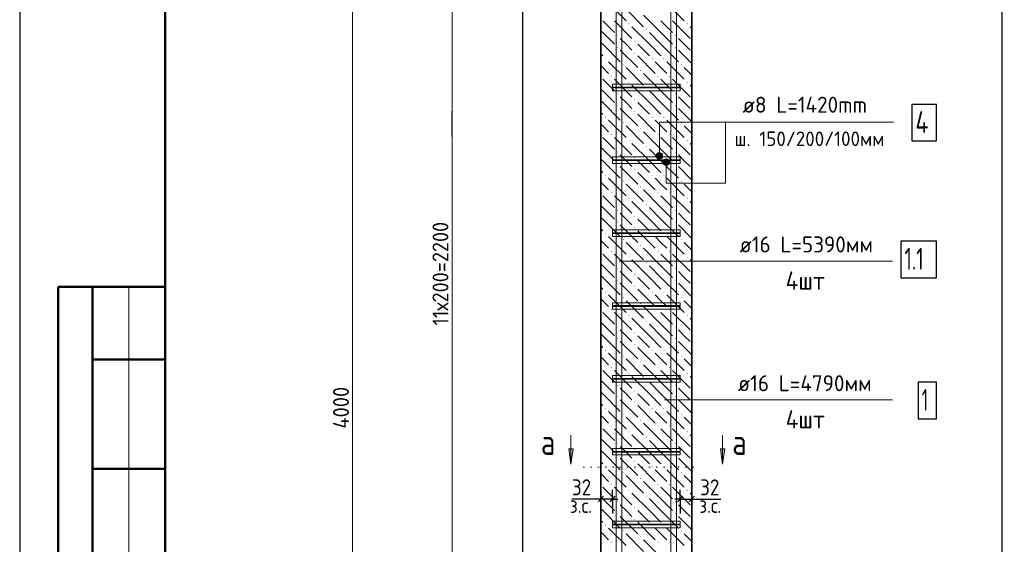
# Model space of a CAD drawing. Header units: millimetres. Extents: x 0 to 50400, y 0 to 35640.
# Tile 2 of 10: x 0 to 16232, y 14359 to 22999. Entities that reach past the tile are written whole.
import ezdxf

# ---------------------------------------------------------------- set-up
doc = ezdxf.new("R2010")
doc.units = ezdxf.units.MM
doc.linetypes.add('______2', pattern=[324, 240, -84])
doc.linetypes.add('______9', pattern=[120, 0, -120])
for name, color, linetype, lineweight in [('Standard', 7, 'Continuous', 25), ('ЖБ Пилон', 7, 'Continuous', 35), ('Позиционная метка диаметр_ шаг', 7, 'Continuous', 13), ('Позиционная метка линия выноска', 7, 'Continuous', 13), ('Размерная линия_ общее', 7, 'Continuous', 13), ('Узлы символ', 7, 'Continuous', 25)]:
    doc.layers.add(name, color=color, linetype=linetype, lineweight=lineweight)
doc.layers.add('Размерная выноска', color=7, linetype='Continuous')
doc.layers.add('Стена фоновая арматура Х1', color=7, linetype='______2', true_color=0xa0a0a0)
doc.layers.add('Стена Хомут', color=7, linetype='______2', true_color=0xa0a0a0)
doc.styles.add('ISOCPEUR', font='txt')

msp = doc.modelspace()

# ---------------------------------------------------------------- hatches: boundary and pattern name
at = {"layer": 'ЖБ Пилон', "linetype": 'Continuous', "lineweight": 18, "transparency": 33554687}
for points in [[(10036, 22931), (10044, 22939), (10051, 22931), (10044, 22923)], [(10996, 22931), (11004, 22939), (11011, 22931), (11004, 22923)], [(9844, 22739), (9852, 22747), (9859, 22739), (9852, 22731)], [(10324, 22835), (10332, 22843), (10339, 22835), (10332, 22827)], [(10804, 22739), (10812, 22747), (10819, 22739), (10812, 22731)], [(10132, 22643), (10140, 22651), (10147, 22643), (10140, 22635)], [(9844, 22547), (9852, 22555), (9859, 22547), (9852, 22539)], [(10132, 22451), (10140, 22459), (10147, 22451), (10140, 22443)], [(10804, 22547), (10812, 22555), (10819, 22547), (10812, 22539)], [(9652, 22355), (9660, 22363), (9667, 22355), (9660, 22347)], [(9940, 22259), (9948, 22267), (9955, 22259), (9948, 22251)], [(10420, 22355), (10428, 22363), (10435, 22355), (10428, 22347)], [(10612, 22355), (10620, 22363), (10627, 22355), (10620, 22347)], [(10900, 22259), (10908, 22267), (10915, 22259), (10908, 22251)], [(10228, 22163), (10236, 22171), (10243, 22163), (10236, 22155)], [(9748, 22067), (9756, 22075), (9763, 22067), (9756, 22059)], [(10036, 21971), (10044, 21979), (10051, 21971), (10044, 21963)], [(10516, 22067), (10524, 22075), (10531, 22067), (10524, 22059)], [(10708, 22067), (10716, 22075), (10723, 22067), (10716, 22059)], [(10996, 21971), (11004, 21979), (11011, 21971), (11004, 21963)], [(9844, 21779), (9852, 21787), (9859, 21779), (9852, 21771)], [(10324, 21875), (10332, 21883), (10339, 21875), (10332, 21867)], [(10804, 21779), (10812, 21787), (10819, 21779), (10812, 21771)], [(9844, 21587), (9852, 21595), (9859, 21587), (9852, 21579)], [(10132, 21683), (10140, 21691), (10147, 21683), (10140, 21675)], [(10804, 21587), (10812, 21595), (10819, 21587), (10812, 21579)], [(10132, 21491), (10140, 21499), (10147, 21491), (10140, 21483)], [(9652, 21395), (9660, 21403), (9667, 21395), (9660, 21387)], [(9940, 21299), (9948, 21307), (9955, 21299), (9948, 21291)], [(10420, 21395), (10428, 21403), (10435, 21395), (10428, 21387)], [(10612, 21395), (10620, 21403), (10627, 21395), (10620, 21387)], [(10900, 21299), (10908, 21307), (10915, 21299), (10908, 21291)], [(9748, 21107), (9756, 21115), (9763, 21107), (9756, 21099)], [(10228, 21203), (10236, 21211), (10243, 21203), (10236, 21195)], [(10516, 21107), (10524, 21115), (10531, 21107), (10524, 21099)], [(10708, 21107), (10716, 21115), (10723, 21107), (10716, 21099)], [(10036, 21011), (10044, 21019), (10051, 21011), (10044, 21003)], [(10996, 21011), (11004, 21019), (11011, 21011), (11004, 21003)], [(9844, 20819), (9852, 20827), (9859, 20819), (9852, 20811)], [(10324, 20915), (10332, 20923), (10339, 20915), (10332, 20907)], [(10804, 20819), (10812, 20827), (10819, 20819), (10812, 20811)], [(9844, 20627), (9852, 20635), (9859, 20627), (9852, 20619)], [(10132, 20723), (10140, 20731), (10147, 20723), (10140, 20715)], [(10804, 20627), (10812, 20635), (10819, 20627), (10812, 20619)], [(10132, 20531), (10140, 20539), (10147, 20531), (10140, 20523)], [(9652, 20435), (9660, 20443), (9667, 20435), (9660, 20427)], [(9940, 20339), (9948, 20347), (9955, 20339), (9948, 20331)], [(10420, 20435), (10428, 20443), (10435, 20435), (10428, 20427)], [(10612, 20435), (10620, 20443), (10627, 20435), (10620, 20427)], [(10900, 20339), (10908, 20347), (10915, 20339), (10908, 20331)], [(9748, 20147), (9756, 20155), (9763, 20147), (9756, 20139)], [(10228, 20243), (10236, 20251), (10243, 20243), (10236, 20235)], [(10516, 20147), (10524, 20155), (10531, 20147), (10524, 20139)], [(10708, 20147), (10716, 20155), (10723, 20147), (10716, 20139)], [(10036, 20051), (10044, 20059), (10051, 20051), (10044, 20043)], [(10996, 20051), (11004, 20059), (11011, 20051), (11004, 20043)], [(9844, 19859), (9852, 19867), (9859, 19859), (9852, 19851)], [(10324, 19955), (10332, 19963), (10339, 19955), (10332, 19947)], [(10804, 19859), (10812, 19867), (10819, 19859), (10812, 19851)], [(9844, 19667), (9852, 19675), (9859, 19667), (9852, 19659)], [(10132, 19763), (10140, 19771), (10147, 19763), (10140, 19755)], [(10804, 19667), (10812, 19675), (10819, 19667), (10812, 19659)], [(9652, 19475), (9660, 19483), (9667, 19475), (9660, 19467)], [(10132, 19571), (10140, 19579), (10147, 19571), (10140, 19563)], [(10420, 19475), (10428, 19483), (10435, 19475), (10428, 19467)], [(10612, 19475), (10620, 19483), (10627, 19475), (10620, 19467)], [(9940, 19379), (9948, 19387), (9955, 19379), (9948, 19371)], [(10900, 19379), (10908, 19387), (10915, 19379), (10908, 19371)], [(9748, 19187), (9756, 19195), (9763, 19187), (9756, 19179)], [(10228, 19283), (10236, 19291), (10243, 19283), (10236, 19275)], [(10516, 19187), (10524, 19195), (10531, 19187), (10524, 19179)], [(10708, 19187), (10716, 19195), (10723, 19187), (10716, 19179)], [(10036, 19091), (10044, 19099), (10051, 19091), (10044, 19083)], [(10324, 18995), (10332, 19003), (10339, 18995), (10332, 18987)], [(10996, 19091), (11004, 19099), (11011, 19091), (11004, 19083)], [(9844, 18899), (9852, 18907), (9859, 18899), (9852, 18891)], [(10804, 18899), (10812, 18907), (10819, 18899), (10812, 18891)], [(9844, 18707), (9852, 18715), (9859, 18707), (9852, 18699)], [(10132, 18803), (10140, 18811), (10147, 18803), (10140, 18795)], [(10804, 18707), (10812, 18715), (10819, 18707), (10812, 18699)], [(9652, 18515), (9660, 18523), (9667, 18515), (9660, 18507)], [(10132, 18611), (10140, 18619), (10147, 18611), (10140, 18603)], [(10420, 18515), (10428, 18523), (10435, 18515), (10428, 18507)], [(10612, 18515), (10620, 18523), (10627, 18515), (10620, 18507)], [(9940, 18419), (9948, 18427), (9955, 18419), (9948, 18411)], [(10900, 18419), (10908, 18427), (10915, 18419), (10908, 18411)], [(9748, 18227), (9756, 18235), (9763, 18227), (9756, 18219)], [(10228, 18323), (10236, 18331), (10243, 18323), (10236, 18315)], [(10516, 18227), (10524, 18235), (10531, 18227), (10524, 18219)], [(10708, 18227), (10716, 18235), (10723, 18227), (10716, 18219)], [(10036, 18131), (10044, 18139), (10051, 18131), (10044, 18123)], [(10324, 18035), (10332, 18043), (10339, 18035), (10332, 18027)], [(10996, 18131), (11004, 18139), (11011, 18131), (11004, 18123)], [(9844, 17939), (9852, 17947), (9859, 17939), (9852, 17931)], [(10804, 17939), (10812, 17947), (10819, 17939), (10812, 17931)], [(9844, 17747), (9852, 17755), (9859, 17747), (9852, 17739)], [(10132, 17843), (10140, 17851), (10147, 17843), (10140, 17835)], [(10804, 17747), (10812, 17755), (10819, 17747), (10812, 17739)], [(9652, 17555), (9660, 17563), (9667, 17555), (9660, 17547)], [(10132, 17651), (10140, 17659), (10147, 17651), (10140, 17643)], [(10420, 17555), (10428, 17563), (10435, 17555), (10428, 17547)], [(10612, 17555), (10620, 17563), (10627, 17555), (10620, 17547)], [(9940, 17459), (9948, 17467), (9955, 17459), (9948, 17451)], [(10228, 17363), (10236, 17371), (10243, 17363), (10236, 17355)], [(10900, 17459), (10908, 17467), (10915, 17459), (10908, 17451)], [(9748, 17267), (9756, 17275), (9763, 17267), (9756, 17259)], [(10516, 17267), (10524, 17275), (10531, 17267), (10524, 17259)], [(10708, 17267), (10716, 17275), (10723, 17267), (10716, 17259)], [(10036, 17171), (10044, 17179), (10051, 17171), (10044, 17163)], [(10324, 17075), (10332, 17083), (10339, 17075), (10332, 17067)], [(10996, 17171), (11004, 17179), (11011, 17171), (11004, 17163)], [(9844, 16979), (9852, 16987), (9859, 16979), (9852, 16971)], [(10132, 16883), (10140, 16891), (10147, 16883), (10140, 16875)], [(10804, 16979), (10812, 16987), (10819, 16979), (10812, 16971)], [(9844, 16787), (9852, 16795), (9859, 16787), (9852, 16779)], [(10804, 16787), (10812, 16795), (10819, 16787), (10812, 16779)], [(9652, 16595), (9660, 16603), (9667, 16595), (9660, 16587)], [(10132, 16691), (10140, 16699), (10147, 16691), (10140, 16683)], [(10420, 16595), (10428, 16603), (10435, 16595), (10428, 16587)], [(10612, 16595), (10620, 16603), (10627, 16595), (10620, 16587)], [(9940, 16499), (9948, 16507), (9955, 16499), (9948, 16491)], [(10228, 16403), (10236, 16411), (10243, 16403), (10236, 16395)], [(10900, 16499), (10908, 16507), (10915, 16499), (10908, 16491)], [(9748, 16307), (9756, 16315), (9763, 16307), (9756, 16299)], [(10516, 16307), (10524, 16315), (10531, 16307), (10524, 16299)], [(10708, 16307), (10716, 16315), (10723, 16307), (10716, 16299)], [(10036, 16211), (10044, 16219), (10051, 16211), (10044, 16203)], [(10324, 16115), (10332, 16123), (10339, 16115), (10332, 16107)], [(10996, 16211), (11004, 16219), (11011, 16211), (11004, 16203)], [(9844, 16019), (9852, 16027), (9859, 16019), (9852, 16011)], [(10132, 15923), (10140, 15931), (10147, 15923), (10140, 15915)], [(10804, 16019), (10812, 16027), (10819, 16019), (10812, 16011)], [(9844, 15827), (9852, 15835), (9859, 15827), (9852, 15819)], [(10804, 15827), (10812, 15835), (10819, 15827), (10812, 15819)], [(9652, 15635), (9660, 15643), (9667, 15635), (9660, 15627)], [(10132, 15731), (10140, 15739), (10147, 15731), (10140, 15723)], [(10420, 15635), (10428, 15643), (10435, 15635), (10428, 15627)], [(10612, 15635), (10620, 15643), (10627, 15635), (10620, 15627)], [(9940, 15539), (9948, 15547), (9955, 15539), (9948, 15531)], [(10228, 15443), (10236, 15451), (10243, 15443), (10236, 15435)], [(10900, 15539), (10908, 15547), (10915, 15539), (10908, 15531)], [(9748, 15347), (9756, 15355), (9763, 15347), (9756, 15339)], [(10036, 15251), (10044, 15259), (10051, 15251), (10044, 15243)], [(10516, 15347), (10524, 15355), (10531, 15347), (10524, 15339)], [(10708, 15347), (10716, 15355), (10723, 15347), (10716, 15339)], [(10996, 15251), (11004, 15259), (11011, 15251), (11004, 15243)], [(10324, 15155), (10332, 15163), (10339, 15155), (10332, 15147)], [(9844, 15059), (9852, 15067), (9859, 15059), (9852, 15051)], [(10132, 14963), (10140, 14971), (10147, 14963), (10140, 14955)], [(10804, 15059), (10812, 15067), (10819, 15059), (10812, 15051)], [(9844, 14867), (9852, 14875), (9859, 14867), (9852, 14859)], [(10132, 14771), (10140, 14779), (10147, 14771), (10140, 14763)], [(10804, 14867), (10812, 14875), (10819, 14867), (10812, 14859)], [(9652, 14675), (9660, 14683), (9667, 14675), (9660, 14667)], [(10420, 14675), (10428, 14683), (10435, 14675), (10428, 14667)], [(10612, 14675), (10620, 14683), (10627, 14675), (10620, 14667)], [(9940, 14579), (9948, 14587), (9955, 14579), (9948, 14571)], [(10228, 14483), (10236, 14491), (10243, 14483), (10236, 14475)], [(10900, 14579), (10908, 14587), (10915, 14579), (10908, 14571)], [(9748, 14387), (9756, 14395), (9763, 14387), (9756, 14379)], [(10516, 14387), (10524, 14395), (10531, 14387), (10524, 14379)], [(10708, 14387), (10716, 14395), (10723, 14387), (10716, 14379)]]:
    msp.add_hatch(color=7, dxfattribs=at).paths.add_polyline_path(points, flags=16)
at = {"layer": 'Позиционная метка линия выноска', "linetype": 'Continuous', "lineweight": 13, "transparency": 33554687}
for points in [[(10592, 20783), (10499, 20783), (10491, 20756)], [(10592, 20783), (10491, 20756), (10599, 20756)], [(10572, 20802), (10518, 20802), (10499, 20783)], [(10572, 20802), (10499, 20783), (10592, 20783)], [(10518, 20802), (10572, 20802), (10545, 20810)], [(10599, 20756), (10491, 20756), (10499, 20729)], [(10599, 20756), (10499, 20729), (10592, 20729)], [(10592, 20729), (10499, 20729), (10518, 20709)], [(10592, 20729), (10518, 20709), (10572, 20709)], [(10572, 20709), (10518, 20709), (10545, 20702)], [(10606, 20654), (10714, 20654), (10706, 20681)], [(10606, 20654), (10706, 20681), (10613, 20681)], [(10613, 20627), (10714, 20654), (10606, 20654)], [(10613, 20681), (10706, 20681), (10687, 20700)], [(10613, 20681), (10687, 20700), (10633, 20700)], [(10613, 20627), (10706, 20627), (10714, 20654)], [(10633, 20607), (10706, 20627), (10613, 20627)], [(10633, 20700), (10687, 20700), (10660, 20708)], [(10633, 20607), (10687, 20607), (10706, 20627)], [(10687, 20607), (10633, 20607), (10660, 20600)]]:
    msp.add_hatch(color=7, dxfattribs=at).paths.add_polyline_path(points)
at = {"layer": 'Узлы символ', "linetype": 'Continuous', "lineweight": 13, "transparency": 33554687}
for points in [[(9123, 15930), (9087, 15678), (9051, 15930)], [(11624, 15930), (11588, 15678), (11552, 15930)]]:
    msp.add_hatch(color=7, dxfattribs=at).paths.add_polyline_path(points, flags=16)

# ---------------------------------------------------------------- linework, layer by layer
at = {"layer": 'Standard', "color": 7, "linetype": 'Continuous', "lineweight": 25, "transparency": 33554687}
for p, q in [((2400, 35040), (2400, 1270)), ((9626, 15150), (9536, 15060)), ((9818, 15150), (9728, 15060)), ((10844, 15060), (10934, 15150)), ((11036, 15060), (11126, 15150))]:
    msp.add_line(p, q, dxfattribs=at)
at = {"layer": 'Standard', "color": 7, "linetype": 'Continuous', "lineweight": 50, "transparency": 33554687}
for p, q in [((7, 18600), (0, 18600)), ((2400, 18600), (632, 18600)), ((632, 18600), (632, 10800)), ((632, 18600), (632, 10800)), ((1200, 18600), (1200, 10800)), ((2400, 17400), (1200, 17400)), ((2400, 15600), (1200, 15600))]:
    msp.add_line(p, q, dxfattribs=at)
at = {"layer": 'Standard', "color": 7, "linetype": 'Continuous', "lineweight": 13, "transparency": 33554687}
msp.add_line((1800, 18600), (1800, 10800), dxfattribs=at)
at = {"layer": 'Standard', "color": 7, "linetype": 'Continuous', "lineweight": -3, "transparency": 33554687}
for p, q in [((9581, 15105), (9491, 15105)), ((9581, 15105), (9581, 15255)), ((9581, 15105), (9581, 14955)), ((9581, 15105), (9581, 15105)), ((9773, 15105), (9581, 15105)), ((9773, 15105), (9773, 15255)), ((9773, 15105), (9773, 14955)), ((9773, 15105), (9773, 14864)), ((9773, 15105), (9863, 15105)), ((10889, 15105), (10799, 15105)), ((10889, 15105), (10889, 15255)), ((10889, 15105), (10889, 14955)), ((10889, 15105), (10889, 14864)), ((10889, 15105), (11081, 15105)), ((11081, 15105), (11081, 15255)), ((11081, 15105), (11081, 14955)), ((11081, 15105), (11081, 15105)), ((11081, 15105), (11171, 15105))]:
    msp.add_line(p, q, dxfattribs=at)
at = {"layer": 'Standard', "color": 7, "linetype": 'Continuous', "lineweight": 25, "transparency": 33554687}
msp.add_lwpolyline([(0, 0), (50400, 0), (50400, 35640), (0, 35640), (0, 0)], close=True, dxfattribs=at)
at = {"layer": 'Standard', "color": 7, "linetype": 'Continuous', "lineweight": 13, "transparency": 33554687}
msp.add_lwpolyline([(50400, 35640), (0, 35640), (0, 0), (50400, 0), (50400, 35640)], dxfattribs=at)
msp.add_lwpolyline([(50400, 35640), (0, 35640), (0, 0), (50400, 0), (50400, 35640)], dxfattribs=at)
at = {"layer": 'Standard', "color": 7, "linetype": 'Continuous', "lineweight": 50, "transparency": 33554687}
msp.add_lwpolyline([(2400, 35040), (49800, 35040), (49800, 600), (2400, 600), (2400, 35040)], close=True, dxfattribs=at)
at = {"layer": 'Standard', "color": 254, "linetype": 'Continuous', "lineweight": -3, "true_color": 0xc4c4ff, "transparency": 33554687}
msp.add_lwpolyline([(8291, 2078), (16195, 2078), (16195, 32387), (8291, 32387), (8291, 2078)], dxfattribs=at)
at = {"layer": 'ЖБ Пилон', "color": 7, "linetype": 'Continuous', "lineweight": 35, "transparency": 33554687}
for p, q in [((9581, 28634), (9581, 4634)), ((11081, 4634), (11081, 28634))]:
    msp.add_line(p, q, dxfattribs=at)
at = {"layer": 'ЖБ Пилон', "color": 9, "linetype": 'Continuous', "lineweight": 18, "true_color": 0xc7c7c7, "transparency": 33554687}
for p, q in [((9708, 23267), (9996, 22979)), ((10668, 23267), (10956, 22979)), ((9996, 23171), (10284, 22883)), ((10572, 22787), (10284, 23075)), ((9612, 22979), (9804, 22787)), ((9804, 22979), (10092, 22691)), ((10572, 22979), (10764, 22787)), ((10764, 22979), (11052, 22691)), ((9612, 22787), (9581, 22817)), ((9612, 22787), (9804, 22595)), ((10380, 22595), (10092, 22883)), ((10380, 22787), (10572, 22595)), ((10572, 22787), (10764, 22595)), ((11081, 22853), (11052, 22883)), ((9581, 22625), (9612, 22595)), ((9612, 22595), (9900, 22307)), ((9996, 22595), (9900, 22691)), ((10092, 22499), (9996, 22595)), ((10188, 22595), (10380, 22403)), ((10380, 22595), (10572, 22403)), ((10572, 22595), (10860, 22307)), ((10956, 22595), (10860, 22691)), ((11052, 22499), (10956, 22595)), ((9581, 22433), (9612, 22403)), ((9900, 22499), (10188, 22211)), ((10188, 22403), (10476, 22115)), ((10860, 22499), (11081, 22277)), ((9612, 22211), (9581, 22241)), ((9708, 22307), (9996, 22019)), ((10572, 22211), (10476, 22307)), ((10668, 22307), (10956, 22019)), ((9708, 22115), (9612, 22211)), ((9996, 22211), (10284, 21923)), ((10572, 21827), (10284, 22115)), ((10668, 22115), (10572, 22211)), ((10956, 22211), (11081, 22085)), ((9612, 22019), (9804, 21827)), ((9804, 22019), (10092, 21731)), ((10380, 21635), (10092, 21923)), ((10572, 22019), (10764, 21827)), ((10764, 22019), (11052, 21731)), ((11081, 21893), (11052, 21923)), ((9612, 21827), (9581, 21857)), ((9612, 21827), (9804, 21635)), ((10380, 21827), (10572, 21635)), ((10572, 21827), (10764, 21635)), ((9581, 21665), (9612, 21635)), ((9612, 21635), (9900, 21347)), ((9996, 21635), (9900, 21731)), ((10092, 21539), (9996, 21635)), ((10188, 21635), (10380, 21443)), ((10380, 21635), (10572, 21443)), ((10572, 21635), (10860, 21347)), ((10956, 21635), (10860, 21731)), ((11052, 21539), (10956, 21635)), ((9581, 21473), (9612, 21443)), ((9900, 21539), (10188, 21251)), ((10188, 21443), (10476, 21155)), ((10860, 21539), (11081, 21317)), ((9612, 21251), (9581, 21281)), ((9708, 21347), (9996, 21059)), ((10572, 21251), (10476, 21347)), ((10668, 21347), (10956, 21059)), ((9708, 21155), (9612, 21251)), ((9996, 21251), (10284, 20963)), ((10572, 20867), (10284, 21155)), ((10668, 21155), (10572, 21251)), ((10956, 21251), (11081, 21125)), ((9612, 21059), (9804, 20867)), ((9804, 21059), (10092, 20771)), ((10380, 20675), (10092, 20963)), ((10572, 21059), (10764, 20867)), ((10764, 21059), (11052, 20771)), ((11081, 20933), (11052, 20963)), ((9612, 20867), (9581, 20897)), ((9612, 20867), (9804, 20675)), ((10380, 20867), (10572, 20675)), ((10572, 20867), (10764, 20675)), ((9581, 20705), (9612, 20675)), ((9612, 20675), (9900, 20387)), ((9996, 20675), (9900, 20771)), ((10092, 20579), (9996, 20675)), ((10188, 20675), (10380, 20483)), ((10380, 20675), (10572, 20483)), ((10572, 20675), (10860, 20387)), ((10956, 20675), (10860, 20771)), ((11052, 20579), (10956, 20675)), ((9581, 20513), (9612, 20483)), ((9900, 20579), (10188, 20291)), ((10188, 20483), (10476, 20195)), ((10860, 20579), (11081, 20357)), ((9612, 20291), (9581, 20321)), ((9708, 20195), (9612, 20291)), ((9708, 20387), (9996, 20099)), ((9996, 20291), (10284, 20003)), ((10572, 20291), (10476, 20387)), ((10668, 20195), (10572, 20291)), ((10668, 20387), (10956, 20099)), ((10956, 20291), (11081, 20165)), ((10572, 19907), (10284, 20195)), ((9612, 20099), (9804, 19907)), ((9804, 20099), (10092, 19811)), ((10380, 19715), (10092, 20003)), ((10572, 20099), (10764, 19907)), ((10764, 20099), (11052, 19811)), ((11081, 19973), (11052, 20003)), ((9612, 19907), (9581, 19937)), ((9612, 19907), (9804, 19715)), ((9996, 19715), (9900, 19811)), ((10380, 19907), (10572, 19715)), ((10572, 19907), (10764, 19715)), ((10956, 19715), (10860, 19811)), ((9581, 19745), (9612, 19715)), ((9612, 19715), (9900, 19427)), ((10092, 19619), (9996, 19715)), ((10188, 19715), (10380, 19523)), ((10380, 19715), (10572, 19523)), ((10572, 19715), (10860, 19427)), ((11052, 19619), (10956, 19715)), ((9581, 19553), (9612, 19523)), ((9900, 19619), (10188, 19331)), ((10188, 19523), (10476, 19235)), ((10860, 19619), (11081, 19397)), ((9612, 19331), (9581, 19361)), ((9708, 19235), (9612, 19331)), ((9708, 19427), (9996, 19139)), ((9996, 19331), (10284, 19043)), ((10572, 19331), (10476, 19427)), ((10668, 19235), (10572, 19331)), ((10668, 19427), (10956, 19139)), ((10956, 19331), (11081, 19205)), ((10572, 18947), (10284, 19235)), ((9612, 19139), (9804, 18947)), ((9804, 19139), (10092, 18851)), ((10380, 18755), (10092, 19043)), ((10572, 19139), (10764, 18947)), ((10764, 19139), (11052, 18851)), ((11081, 19013), (11052, 19043)), ((9612, 18947), (9581, 18977)), ((9612, 18947), (9804, 18755)), ((9996, 18755), (9900, 18851)), ((10380, 18947), (10572, 18755)), ((10572, 18947), (10764, 18755)), ((10956, 18755), (10860, 18851)), ((9581, 18785), (9612, 18755)), ((9612, 18755), (9900, 18467)), ((10092, 18659), (9996, 18755)), ((10188, 18755), (10380, 18563)), ((10380, 18755), (10572, 18563)), ((10572, 18755), (10860, 18467)), ((11052, 18659), (10956, 18755)), ((9581, 18593), (9612, 18563)), ((9900, 18659), (10188, 18371)), ((10188, 18563), (10476, 18275)), ((10860, 18659), (11081, 18437)), ((9612, 18371), (9581, 18401)), ((9708, 18275), (9612, 18371)), ((9708, 18467), (9996, 18179)), ((9996, 18371), (10284, 18083)), ((10572, 18371), (10476, 18467)), ((10668, 18275), (10572, 18371)), ((10668, 18467), (10956, 18179)), ((10956, 18371), (11081, 18245)), ((10572, 17987), (10284, 18275)), ((9612, 17987), (9581, 18017)), ((9612, 18179), (9804, 17987)), ((9804, 18179), (10092, 17891)), ((10380, 17795), (10092, 18083)), ((10572, 18179), (10764, 17987)), ((10764, 18179), (11052, 17891)), ((11081, 18053), (11052, 18083)), ((9612, 17987), (9804, 17795)), ((9996, 17795), (9900, 17891)), ((10380, 17987), (10572, 17795)), ((10572, 17987), (10764, 17795)), ((10956, 17795), (10860, 17891)), ((9581, 17825), (9612, 17795)), ((9612, 17795), (9900, 17507)), ((9900, 17699), (10188, 17411)), ((10092, 17699), (9996, 17795)), ((10188, 17795), (10380, 17603)), ((10380, 17795), (10572, 17603)), ((10572, 17795), (10860, 17507)), ((10860, 17699), (11081, 17477)), ((11052, 17699), (10956, 17795)), ((9581, 17633), (9612, 17603)), ((10188, 17603), (10476, 17315)), ((9612, 17411), (9581, 17441)), ((9708, 17315), (9612, 17411)), ((9708, 17507), (9996, 17219)), ((9996, 17411), (10284, 17123)), ((10572, 17411), (10476, 17507)), ((10668, 17315), (10572, 17411)), ((10668, 17507), (10956, 17219)), ((10956, 17411), (11081, 17285)), ((9612, 17219), (9804, 17027)), ((9804, 17219), (10092, 16931)), ((10572, 17027), (10284, 17315)), ((10572, 17219), (10764, 17027)), ((10764, 17219), (11052, 16931)), ((9612, 17027), (9581, 17057)), ((10380, 16835), (10092, 17123)), ((11081, 17093), (11052, 17123)), ((9612, 17027), (9804, 16835)), ((9996, 16835), (9900, 16931)), ((10380, 17027), (10572, 16835)), ((10572, 17027), (10764, 16835)), ((10956, 16835), (10860, 16931)), ((9581, 16865), (9612, 16835)), ((9612, 16835), (9900, 16547)), ((9900, 16739), (10188, 16451)), ((10092, 16739), (9996, 16835)), ((10188, 16835), (10380, 16643)), ((10380, 16835), (10572, 16643)), ((10572, 16835), (10860, 16547)), ((10860, 16739), (11081, 16517)), ((11052, 16739), (10956, 16835)), ((9581, 16673), (9612, 16643)), ((10188, 16643), (10476, 16355)), ((9612, 16451), (9581, 16481)), ((9708, 16355), (9612, 16451)), ((9708, 16547), (9996, 16259)), ((9996, 16451), (10284, 16163)), ((10572, 16451), (10476, 16547)), ((10668, 16355), (10572, 16451)), ((10668, 16547), (10956, 16259)), ((10956, 16451), (11081, 16325)), ((9612, 16259), (9804, 16067)), ((9804, 16259), (10092, 15971)), ((10572, 16067), (10284, 16355)), ((10572, 16259), (10764, 16067)), ((10764, 16259), (11052, 15971)), ((9612, 16067), (9581, 16097)), ((10380, 15875), (10092, 16163)), ((11081, 16133), (11052, 16163)), ((9612, 16067), (9804, 15875)), ((9996, 15875), (9900, 15971)), ((10380, 16067), (10572, 15875)), ((10572, 16067), (10764, 15875)), ((10956, 15875), (10860, 15971)), ((9581, 15905), (9612, 15875)), ((9612, 15875), (9900, 15587)), ((9900, 15779), (10188, 15491)), ((10092, 15779), (9996, 15875)), ((10188, 15875), (10380, 15683)), ((10380, 15875), (10572, 15683)), ((10572, 15875), (10860, 15587)), ((10860, 15779), (11081, 15557)), ((11052, 15779), (10956, 15875)), ((9581, 15713), (9612, 15683)), ((9708, 15587), (9996, 15299)), ((10188, 15683), (10476, 15395)), ((10572, 15491), (10476, 15587)), ((10668, 15587), (10956, 15299)), ((9612, 15491), (9581, 15521)), ((9708, 15395), (9612, 15491)), ((9996, 15491), (10284, 15203)), ((10668, 15395), (10572, 15491)), ((10956, 15491), (11081, 15365)), ((9612, 15299), (9804, 15107)), ((9804, 15299), (10092, 15011)), ((10572, 15107), (10284, 15395)), ((10572, 15299), (10764, 15107)), ((10764, 15299), (11052, 15011)), ((9612, 15107), (9581, 15137)), ((9612, 15107), (9804, 14915)), ((10380, 14915), (10092, 15203)), ((10380, 15107), (10572, 14915)), ((10572, 15107), (10764, 14915)), ((11081, 15173), (11052, 15203)), ((9581, 14945), (9612, 14915)), ((9996, 14915), (9900, 15011)), ((10956, 14915), (10860, 15011)), ((9612, 14915), (9900, 14627)), ((9900, 14819), (10188, 14531)), ((10092, 14819), (9996, 14915)), ((10188, 14915), (10380, 14723)), ((10380, 14915), (10572, 14723)), ((10572, 14915), (10860, 14627)), ((10860, 14819), (11081, 14597)), ((11052, 14819), (10956, 14915)), ((9581, 14753), (9612, 14723)), ((9708, 14627), (9996, 14339)), ((10188, 14723), (10476, 14435)), ((10572, 14531), (10476, 14627)), ((10668, 14627), (10956, 14339)), ((9612, 14531), (9581, 14561)), ((9708, 14435), (9612, 14531)), ((9996, 14531), (10284, 14243)), ((10668, 14435), (10572, 14531)), ((10956, 14531), (11081, 14405)), ((10572, 14147), (10284, 14435))]:
    msp.add_line(p, q, dxfattribs=at)
at = {"layer": 'Позиционная метка диаметр_ шаг', "color": 7, "linetype": 'Continuous', "lineweight": 25, "transparency": 33554687}
msp.add_lwpolyline([(14525, 18750), (15113, 18750), (15113, 19350), (14525, 19350), (14525, 18750)], dxfattribs=at)
at = {"layer": 'Позиционная метка линия выноска', "color": 7, "linetype": 'Continuous', "lineweight": 13, "transparency": 33554687}
for p, q in [((10545, 20810), (10545, 20810)), ((10491, 20756), (10491, 20756)), ((10545, 20702), (10545, 20702)), ((10599, 20756), (10599, 20756)), ((10606, 20654), (10606, 20654)), ((10660, 20708), (10660, 20708)), ((10714, 20654), (10714, 20654)), ((10660, 20600), (10660, 20600)), ((9881, 19025), (14389, 19025)), ((10631, 16739), (14389, 16739))]:
    msp.add_line(p, q, dxfattribs=at)
for points in [[(14407, 21314), (10545, 21314), (10545, 20756)], [(11633, 21314), (11633, 21102), (11633, 20306), (10660, 20306), (10660, 20654)]]:
    msp.add_lwpolyline(points, dxfattribs=at)
for centre in [(10545, 20756), (10660, 20654)]:
    msp.add_circle(centre, 54, dxfattribs=at)
at = {"layer": 'Размерная выноска', "color": 7, "linetype": 'Continuous', "lineweight": -3, "transparency": 33554687}
for p, q in [((7129, 21074), (7129, 21494)), ((9581, 15105), (9101, 15105)), ((11081, 15105), (11561, 15105))]:
    msp.add_line(p, q, dxfattribs=at)
at = {"layer": 'Размерная линия_ общее', "color": 7, "linetype": 'Continuous', "lineweight": 13, "transparency": 33554687}
for p, q in [((5489, 28634), (5489, 4634)), ((7129, 12314), (7129, 25514))]:
    msp.add_line(p, q, dxfattribs=at)
at = {"layer": 'Стена фоновая арматура Х1', "color": 7, "linetype": 'Continuous', "lineweight": 18, "transparency": 33554687}
for points in [[(9833, 4634), (9833, 29210), (9842, 29270), (9863, 29333), (9895, 29391), (9935, 29438), (9982, 29478), (10040, 29510), (10102, 29531), (10163, 29540), (15643, 29540), (15643, 29444), (10169, 29444), (10124, 29437), (10079, 29422), (10037, 29399), (10003, 29370), (9974, 29336), (9951, 29294), (9936, 29249), (9929, 29204), (9929, 4634), (9833, 4634)], [(9833, 4634), (9833, 29210), (9842, 29270), (9863, 29333), (9895, 29391), (9935, 29438), (9982, 29478), (10040, 29510), (10102, 29531), (10163, 29540), (15643, 29540), (15643, 29444), (10169, 29444), (10124, 29437), (10079, 29422), (10037, 29399), (10003, 29370), (9974, 29336), (9951, 29294), (9936, 29249), (9929, 29204), (9929, 4634), (9833, 4634)], [(9833, 4634), (9833, 29210), (9842, 29270), (9863, 29333), (9895, 29391), (9935, 29438), (9982, 29478), (10040, 29510), (10102, 29531), (10163, 29540), (15643, 29540), (15643, 29444), (10169, 29444), (10124, 29437), (10079, 29422), (10037, 29399), (10003, 29370), (9974, 29336), (9951, 29294), (9936, 29249), (9929, 29204), (9929, 4634), (9833, 4634)], [(9833, 4634), (9833, 29210), (9842, 29270), (9863, 29333), (9895, 29391), (9935, 29438), (9982, 29478), (10040, 29510), (10102, 29531), (10163, 29540), (15643, 29540), (15643, 29444), (10169, 29444), (10124, 29437), (10079, 29422), (10037, 29399), (10003, 29370), (9974, 29336), (9951, 29294), (9936, 29249), (9929, 29204), (9929, 4634), (9833, 4634)], [(10733, 4634), (10733, 29090), (10742, 29150), (10763, 29213), (10795, 29271), (10835, 29318), (10882, 29358), (10940, 29390), (11002, 29411), (11063, 29420), (14861, 29420), (14861, 29324), (11069, 29324), (11024, 29317), (10979, 29302), (10937, 29279), (10903, 29250), (10874, 29216), (10851, 29174), (10836, 29129), (10829, 29084), (10829, 4634), (10733, 4634)], [(10733, 4634), (10733, 29090), (10742, 29150), (10763, 29213), (10795, 29271), (10835, 29318), (10882, 29358), (10940, 29390), (11002, 29411), (11063, 29420), (14861, 29420), (14861, 29324), (11069, 29324), (11024, 29317), (10979, 29302), (10937, 29279), (10903, 29250), (10874, 29216), (10851, 29174), (10836, 29129), (10829, 29084), (10829, 4634), (10733, 4634)], [(10733, 4634), (10733, 29090), (10742, 29150), (10763, 29213), (10795, 29271), (10835, 29318), (10882, 29358), (10940, 29390), (11002, 29411), (11063, 29420), (14861, 29420), (14861, 29324), (11069, 29324), (11024, 29317), (10979, 29302), (10937, 29279), (10903, 29250), (10874, 29216), (10851, 29174), (10836, 29129), (10829, 29084), (10829, 4634), (10733, 4634)], [(10733, 4634), (10733, 29090), (10742, 29150), (10763, 29213), (10795, 29271), (10835, 29318), (10882, 29358), (10940, 29390), (11002, 29411), (11063, 29420), (14861, 29420), (14861, 29324), (11069, 29324), (11024, 29317), (10979, 29302), (10937, 29279), (10903, 29250), (10874, 29216), (10851, 29174), (10836, 29129), (10829, 29084), (10829, 4634), (10733, 4634)]]:
    msp.add_lwpolyline(points, dxfattribs=at)
at = {"layer": 'Стена фоновая арматура Х1', "color": 7, "linetype": 'Continuous', "lineweight": 25, "transparency": 33554687}
msp.add_lwpolyline([(14813, 16427), (15113, 16427), (15113, 17027), (14813, 17027), (14813, 16427)], dxfattribs=at)
at = {"layer": 'Стена Хомут', "color": 36, "linetype": 'Continuous', "lineweight": 13, "true_color": 0x6e3c1e, "transparency": 33554687}
for points in [[(9773, 21938), (10889, 21938), (10889, 21890), (9773, 21890), (9773, 21938)], [(9773, 21878), (10889, 21878), (10889, 21830), (9773, 21830), (9773, 21878)], [(9773, 20738), (10889, 20738), (10889, 20690), (9773, 20690), (9773, 20738)], [(9773, 20678), (10889, 20678), (10889, 20630), (9773, 20630), (9773, 20678)], [(9773, 19538), (10889, 19538), (10889, 19490), (9773, 19490), (9773, 19538)], [(9773, 19478), (10889, 19478), (10889, 19430), (9773, 19430), (9773, 19478)], [(9773, 18338), (10889, 18338), (10889, 18290), (9773, 18290), (9773, 18338)], [(9773, 18278), (10889, 18278), (10889, 18230), (9773, 18230), (9773, 18278)], [(9773, 17138), (10889, 17138), (10889, 17090), (9773, 17090), (9773, 17138)], [(9773, 17078), (10889, 17078), (10889, 17030), (9773, 17030), (9773, 17078)], [(9773, 15938), (10889, 15938), (10889, 15890), (9773, 15890), (9773, 15938)], [(9773, 15878), (10889, 15878), (10889, 15830), (9773, 15830), (9773, 15878)], [(9773, 14738), (10889, 14738), (10889, 14690), (9773, 14690), (9773, 14738)], [(9773, 14678), (10889, 14678), (10889, 14630), (9773, 14630), (9773, 14678)]]:
    msp.add_lwpolyline(points, dxfattribs=at)
at = {"layer": 'Стена Хомут', "color": 7, "linetype": 'Continuous', "lineweight": 25, "transparency": 33554687}
msp.add_lwpolyline([(14705, 21002), (15113, 21002), (15113, 21602), (14705, 21602), (14705, 21002)], dxfattribs=at)
at = {"layer": 'Узлы символ', "color": 7, "linetype": 'Continuous', "lineweight": 13, "transparency": 33554687}
for p, q in [((9087, 15678), (9087, 16158)), ((11588, 15678), (11588, 16158)), ((9087, 15678), (9051, 15930)), ((9051, 15930), (9123, 15930)), ((9087, 15930), (9087, 15948)), ((9123, 15930), (9087, 15678)), ((11588, 15678), (11552, 15930)), ((11552, 15930), (11624, 15930)), ((11588, 15930), (11588, 15948)), ((11624, 15930), (11588, 15678)), ((9087, 15678), (9087, 15678)), ((9087, 15678), (9087, 15678)), ((9087, 15678), (9087, 15678)), ((11588, 15678), (11588, 15678)), ((11588, 15678), (11588, 15678)), ((11588, 15678), (11588, 15678))]:
    msp.add_line(p, q, dxfattribs=at)
at = {"layer": 'Узлы символ', "color": 7, "linetype": '______9', "lineweight": 13, "transparency": 33554687}
msp.add_line((9301, 15631), (11341, 15631), dxfattribs=at)

# ---------------------------------------------------------------- texts
at = {"layer": 'Standard', "color": 7, "linetype": 'Continuous', "lineweight": 25, "transparency": 33554687, "char_height": 264, "attachment_point": 7, "style": 'ISOCPEUR'}
for insert, width in [((9103, 15165), 484.71), ((11216, 15165), 484.72)]:
    msp.add_mtext('\\W0.87;32', dxfattribs=dict(at, insert=insert, width=width))
at = {"layer": 'Standard', "color": 7, "linetype": 'Continuous', "lineweight": 18, "transparency": 33554687, "char_height": 240, "width": 551.93, "attachment_point": 7, "style": 'ISOCPEUR'}
for insert in [(9070, 14876), (11203, 14876)]:
    msp.add_mtext('\\W0.90;з.с.', dxfattribs=dict(at, insert=insert))
at = {"layer": 'Позиционная метка диаметр_ шаг', "color": 7, "linetype": 'Continuous', "lineweight": 18, "transparency": 33554687, "insert": (11784, 20918), "char_height": 240, "width": 2680.09, "attachment_point": 7, "style": 'ISOCPEUR'}
msp.add_mtext('\\W0.95;ш. 150/200/100мм', dxfattribs=at)
at = {"layer": 'Позиционная метка диаметр_ шаг', "color": 7, "linetype": 'Continuous', "lineweight": 25, "transparency": 33554687, "attachment_point": 7, "style": 'ISOCPEUR'}
for s, insert, char_height, width in [('\\W0.68;1.1', (14585, 18882), 360, 591), ('\\W0.93;4шт', (12627, 18553), 300, 919.03), ('\\W0.93;4шт', (12627, 16268), 300, 919.03)]:
    msp.add_mtext(s, dxfattribs=dict(at, insert=insert, char_height=char_height, width=width))
at = {"layer": 'Размерная линия_ общее', "color": 7, "linetype": 'Continuous', "lineweight": 25, "transparency": 33554687, "char_height": 264, "attachment_point": 7, "rotation": 90, "style": 'ISOCPEUR'}
for s, insert, width in [('\\W0.92;11х200=2200', (7069, 17963), 2047.77), ('\\W0.93;4000', (5429, 16264), 888.46)]:
    msp.add_mtext(s, dxfattribs=dict(at, insert=insert, width=width))
at = {"layer": 'Стена фоновая арматура Х1', "color": 7, "linetype": 'Continuous', "lineweight": 13, "transparency": 33554687, "attachment_point": 7, "style": 'ISOCPEUR'}
for s, insert, char_height, width in [('\\W0.96;ø16 L=5390мм ', (11867, 19166), 264, 2527.6), ('\\W0.96;ø16 L=4790мм ', (11840, 16880), 264, 2554.12), ('\\W0.56;1', (14873, 16559), 360, 280.01)]:
    msp.add_mtext(s, dxfattribs=dict(at, insert=insert, char_height=char_height, width=width))
at = {"layer": 'Стена Хомут', "color": 7, "linetype": 'Continuous', "lineweight": 13, "transparency": 33554687, "attachment_point": 7, "style": 'ISOCPEUR'}
for s, insert, char_height, width in [('\\W0.96;ø8 L=1420mm ', (11918, 21467), 264, 2422.07), ('\\W0.80;4', (14765, 21134), 360, 431.8)]:
    msp.add_mtext(s, dxfattribs=dict(at, insert=insert, char_height=char_height, width=width))
at = {"layer": 'Узлы символ', "color": 7, "linetype": 'Continuous', "lineweight": 35, "transparency": 33554687, "char_height": 420, "attachment_point": 7, "style": 'ISOCPEUR'}
for insert, width in [((8592, 15832), 503.76), ((11747, 15832), 503.77)]:
    msp.add_mtext('\\W0.80;а', dxfattribs=dict(at, insert=insert, width=width))

doc.saveas('drawing.dxf')
